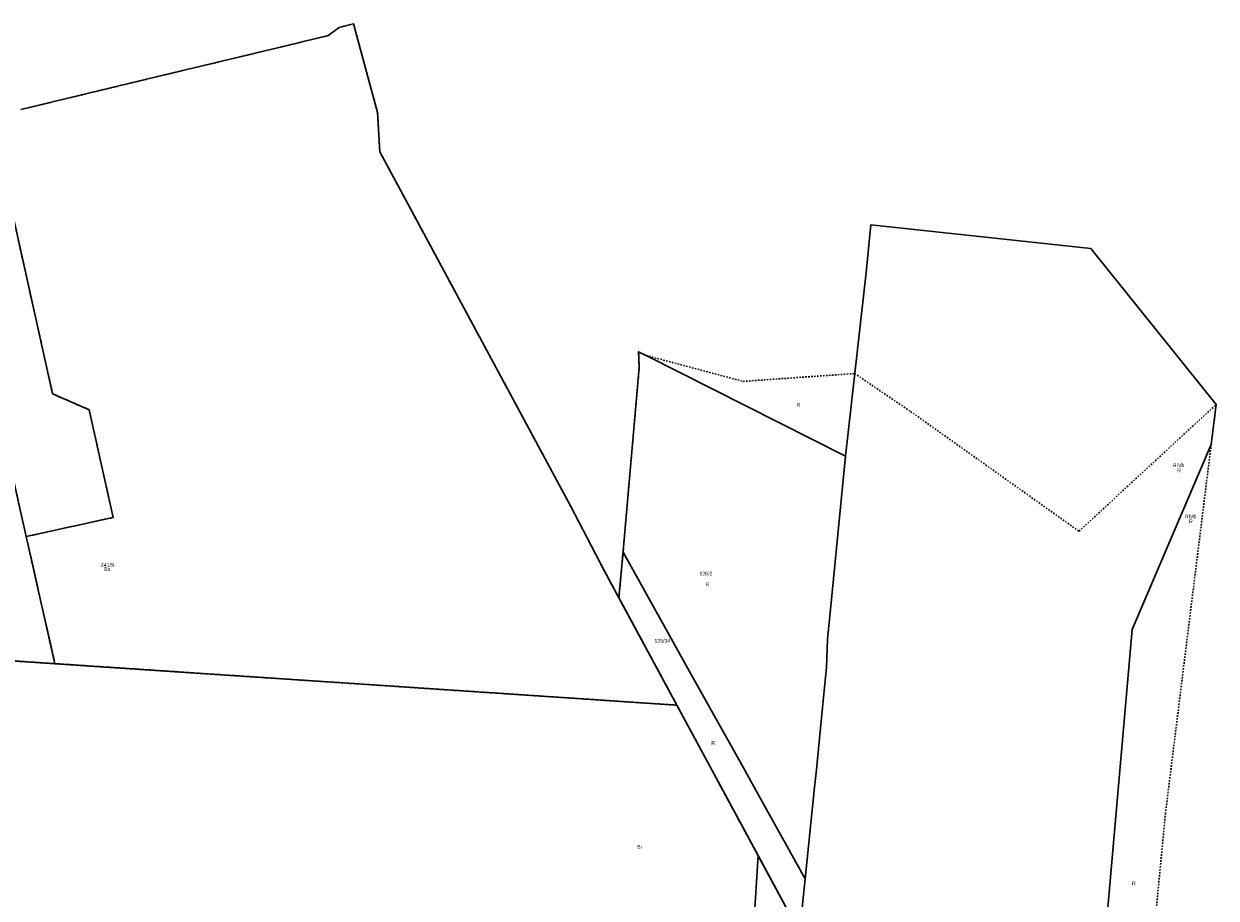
# Model space of a CAD drawing. Header units: metres. Extents: x 6603615 to 6604581, y 5739741 to 5740610.
# Tile 13 of 14: x 6603964 to 6604365, y 5740035 to 5740330. Entities that reach past the tile are written whole.
import ezdxf
from ezdxf.enums import TextEntityAlignment as Align

# ---------------------------------------------------------------- set-up
doc = ezdxf.new("R2010")
doc.units = ezdxf.units.M
doc.linetypes.add('PRZER1-1', pattern=[1, 0.5, -0.5])
doc.layers.add('_działki', color=3, linetype='Continuous', lineweight=40)
for name, color, linetype, lineweight, true_color in [('GESDZI', 7, 'Continuous', 18, 0x008000), ('GESDZI_O', 7, 'Continuous', 18, 0x008000), ('GESKKL_O', 7, 'Continuous', 18, 0x008000), ('GESUZY', 7, 'Continuous', 18, 0x008000), ('GESUZY_O', 7, 'Continuous', 18, 0x008000)]:
    doc.layers.add(name, color=color, linetype=linetype, lineweight=lineweight, true_color=true_color)
doc.styles.add('Arial', font='arial.ttf')

# ---------------------------------------------------------------- blocks, each defined once
blk = doc.blocks.new('A$C8469fa7e')
at = {"layer": 'GESDZI', "color": 3, "linetype": 'Continuous', "lineweight": 30}
for points in [[(6603962.72, 5740301.1), (6604005.58, 5740311.43), (6604052.07, 5740322.61), (6604066.36, 5740326.05), (6604069.99, 5740328.82), (6604074.85, 5740330.02), (6604082.97, 5740300.09), (6604083.69, 5740286.91), (6604105.46, 5740246.46), (6604111.08, 5740236.03), (6604148.04, 5740167.37), (6604159.32, 5740145.75), (6604164.29, 5740136.55), (6604183.81, 5740100.36), (6604161.21, 5740101.87), (6604155.41, 5740102.26), (6604096.88, 5740106.16), (6604090.22, 5740106.61), (6604045.72, 5740109.58), (6604018.05, 5740111.43), (6603974.25, 5740114.35), (6603964.59, 5740157.18), (6603993.88, 5740163.67), (6603985.78, 5740199.93), (6603973.49, 5740205.31), (6603952.61, 5740298.67)], [(6604226.28, 5740034.3), (6604227.06, 5740041.86), (6604230.22, 5740072.76), (6604230.69, 5740077.56), (6604232.98, 5740100.72), (6604234.22, 5740113.22), (6604234.51, 5740122.53), (6604235.95, 5740137.25), (6604240.56, 5740184.33), (6604247.61, 5740246.18), (6604249.15, 5740262.32), (6604323.26, 5740254.27), (6604365.49, 5740201.71), (6604363.83, 5740188.27), (6604337.22, 5740125.89), (6604321.34, 5739944.74)], [(6603945.5, 5740116.26), (6603974.25, 5740114.35), (6604018.05, 5740111.43), (6604045.72, 5740109.58), (6604090.22, 5740106.61), (6604096.88, 5740106.16), (6604155.41, 5740102.26), (6604161.21, 5740101.87), (6604183.81, 5740100.36), (6604211.14, 5740049.68), (6604208.38, 5740004.99)]]:
    blk.add_lwpolyline(points, dxfattribs=at)
for points in [[(6603701.36, 5740122.17), (6603706.32, 5740186.39), (6603944.66, 5740245.6), (6603964.59, 5740157.18), (6603974.25, 5740114.35), (6603945.5, 5740116.26), (6603907.39, 5740118.81), (6603870.28, 5740121.29), (6603812.44, 5740125.15), (6603802.42, 5740125.83), (6603751.71, 5740129.25), (6603733.38, 5740130.47), (6603718.41, 5740131.44), (6603715.21, 5740131.65), (6603705.45, 5740125.02), (6603703.24, 5740124.01), (6603702.62, 5740123.39)], [(6604227.06, 5740041.86), (6604212.81, 5740067.39), (6604205.66, 5740080.21), (6604188.08, 5740111.72), (6604165.65, 5740151.91), (6604165.8, 5740153.63), (6604171.11, 5740214.14), (6604170.91, 5740219.51), (6604173.42, 5740218.25), (6604240.56, 5740184.33), (6604235.95, 5740137.25), (6604234.51, 5740122.53), (6604234.22, 5740113.22), (6604232.98, 5740100.72), (6604230.69, 5740077.56), (6604230.22, 5740072.76)], [(6604225.19, 5740023.63), (6604211.14, 5740049.68), (6604183.81, 5740100.36), (6604164.29, 5740136.55), (6604165.05, 5740145.1), (6604165.65, 5740151.91), (6604188.08, 5740111.72), (6604205.66, 5740080.21), (6604212.81, 5740067.39), (6604227.06, 5740041.86), (6604226.28, 5740034.3)], [(6604205, 5739821.48), (6604196.08, 5739821.95), (6604198.07, 5739851.9), (6604198.87, 5739863.88), (6604199.76, 5739877.24), (6604201.1, 5739896.98), (6604202.44, 5739916.9), (6604203.44, 5739931.58), (6604203.8, 5739936.9), (6604205.14, 5739956.67), (6604205.71, 5739965.06), (6604208.38, 5740004.99), (6604211.14, 5740049.68), (6604225.19, 5740023.63), (6604254.17, 5739970.57), (6604285.94, 5739911.03), (6604306.33, 5739857), (6604297.35, 5739839.72)]]:
    blk.add_lwpolyline(points, close=True, dxfattribs=at)
at = {"layer": 'GESUZY', "color": 3, "linetype": 'PRZER1-1', "lineweight": 30}
for points in [[(6603944.66, 5740245.6), (6603964.59, 5740157.18), (6603974.25, 5740114.35), (6603945.5, 5740116.26)], [(6603962.72, 5740301.1), (6604005.58, 5740311.43), (6604052.07, 5740322.61), (6604066.36, 5740326.05), (6604069.99, 5740328.82), (6604074.85, 5740330.02), (6604082.97, 5740300.09), (6604083.69, 5740286.91), (6604105.46, 5740246.46), (6604111.08, 5740236.03), (6604126.99, 5740206.49), (6604148.04, 5740167.37), (6604159.32, 5740145.75), (6604164.29, 5740136.55), (6604183.81, 5740100.36), (6604161.21, 5740101.87), (6604155.41, 5740102.26), (6604096.88, 5740106.16), (6604090.22, 5740106.61), (6604045.72, 5740109.58), (6604018.05, 5740111.43), (6603974.25, 5740114.35), (6603964.59, 5740157.18), (6603993.88, 5740163.67), (6603985.78, 5740199.93), (6603973.49, 5740205.31), (6603952.61, 5740298.67)], [(6604225.19, 5740023.63), (6604211.14, 5740049.68), (6604183.81, 5740100.36), (6604164.29, 5740136.55), (6604165.05, 5740145.1), (6604165.65, 5740151.91), (6604165.8, 5740153.63), (6604171.11, 5740214.14), (6604170.91, 5740219.51), (6604173.42, 5740218.25), (6604206.11, 5740209.51), (6604243.73, 5740212.15), (6604262.55, 5740199.35), (6604319.28, 5740158.99), (6604365.49, 5740201.71), (6604363.83, 5740188.27), (6604348.43, 5740064.03), (6604334.64, 5739921.16)], [(6603945.5, 5740116.26), (6603974.25, 5740114.35), (6604018.05, 5740111.43), (6604045.72, 5740109.58), (6604090.22, 5740106.61), (6604096.88, 5740106.16), (6604155.41, 5740102.26), (6604161.21, 5740101.87), (6604183.81, 5740100.36), (6604211.14, 5740049.68), (6604225.19, 5740023.63)]]:
    blk.add_lwpolyline(points, dxfattribs=at)
at = {"layer": 'GESDZI_O', "color": 3, "linetype": 'Continuous', "lineweight": 30, "style": 'Arial'}
for s, p in [('241/9', (6603991.92, 5740147.04)), ('126/2', (6604193.58, 5740144.1)), ('126/34', (6604178.92, 5740121.45))]:
    blk.add_text(s, height=1.25, rotation=360, dxfattribs=at).set_placement(p, align=Align.CENTER)
at = {"layer": 'GESKKL_O', "color": 3, "linetype": 'Continuous', "lineweight": 30, "style": 'Arial'}
for p in [(6604352.82, 5740180.62), (6604356.88, 5740163.34)]:
    blk.add_text('RIVb', height=1.25, rotation=360, dxfattribs=at).set_placement(p, align=Align.CENTER)
at = {"layer": 'GESUZY_O', "color": 3, "linetype": 'Continuous', "lineweight": 30, "style": 'Arial'}
for s, p in [('R', (6604224.74, 5740200.94)), ('R', (6604352.99, 5740178.88)), ('R', (6604356.98, 5740161.73)), ('Ba', (6603991.92, 5740145.64)), ('R', (6604194.05, 5740140.46)), ('R', (6604196.02, 5740086.98)), ('Bi', (6604171.21, 5740051.94)), ('R', (6604337.77, 5740039.75))]:
    blk.add_text(s, height=1.25, rotation=360, dxfattribs=at).set_placement(p, align=Align.CENTER)

msp = doc.modelspace()

# ---------------------------------------------------------------- block references
at = {"layer": '_działki', "color": 1}
msp.add_blockref('A$C8469fa7e', (0, 0), dxfattribs=at)

doc.saveas('drawing.dxf')
